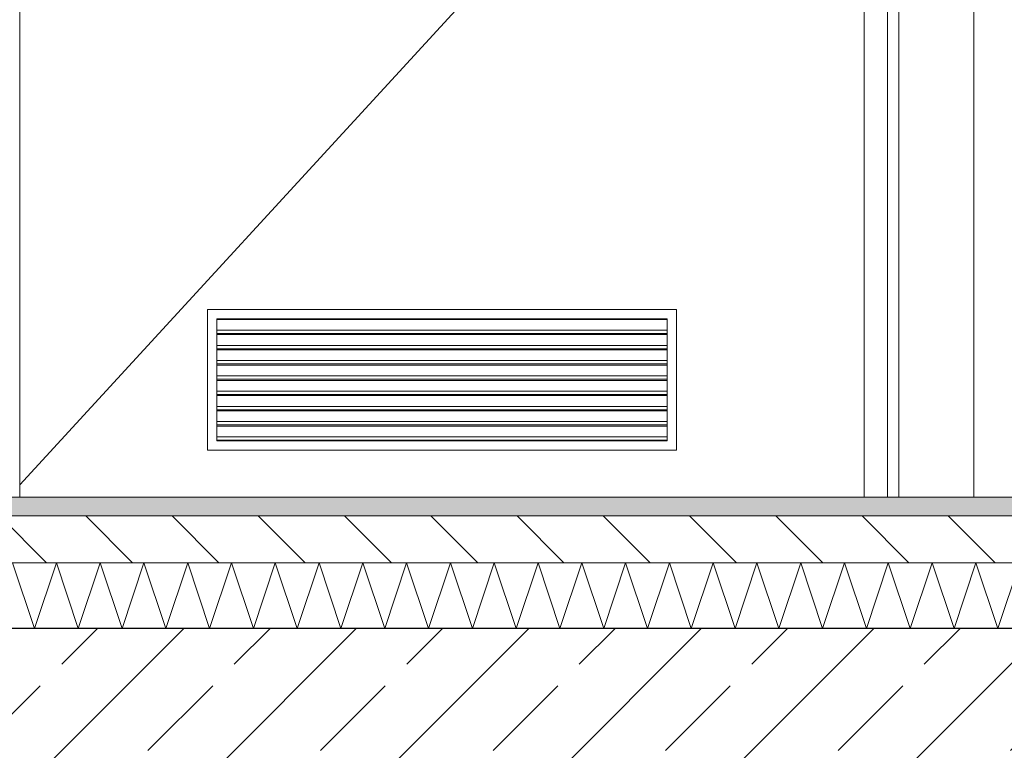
# Model space of a CAD drawing. Header units: millimetres. Extents: x 90539 to 127778, y -34922 to 14506.
# Tile 169 of 256: x 110678 to 111727, y 2620 to 3399. Entities that reach past the tile are written whole.
import ezdxf

# ---------------------------------------------------------------- set-up
doc = ezdxf.new("R2010")
doc.units = ezdxf.units.MM
doc.header["$MEASUREMENT"] = 0
doc.linetypes.add('Przerywana', pattern=[240, 120, -120])
doc.linetypes.add('Wipeout_Contour', pattern=[1000, 0, -1000])
for name, color, linetype, lineweight, true_color in [('0_Nr_pióra__85', 7, 'Continuous', 13, 0x80c2ff), ('Nowe_A-Wymiary-Wewnętrzne_Nr_pióra__45', 7, 'Continuous', 15, 0x40a5ff), ('Nowe_A-Wymiary-Wewnętrzne_Nr_pióra__85', 7, 'Continuous', 13, 0x80c2ff), ('Nowe_A-Wymiary-Zewnętrzne_Nr_pióra__45', 7, 'Continuous', 15, 0x40a5ff), ('Nowe_A-Wymiary-Zewnętrzne_Nr_pióra__85', 7, 'Continuous', 13, 0x80c2ff)]:
    doc.layers.add(name, color=color, linetype=linetype, lineweight=lineweight, true_color=true_color)
for name, color, linetype in [('Nowe_A-Posadzki', 7, 'Continuous'), ('Nowe_A-Stropy', 7, 'Continuous'), ('Nowe_A-Wymiary-Wewnętrzne', 7, 'Continuous'), ('Nowe_A-Wymiary-Zewnętrzne', 7, 'Continuous'), ('Nowe_A-Ściany-Działowe', 7, 'Continuous'), ('Nowe_Drzwi Archicad', 7, 'Continuous')]:
    doc.layers.add(name, color=color, linetype=linetype)
for name, color, linetype, lineweight in [('Nowe_A-Posadzki_Nr_pióra__174', 7, 'Continuous', 5), ('Nowe_A-Posadzki_Nr_pióra__9', 7, 'Continuous', 13), ('Nowe_A-Stropy_Nr_pióra__29', 7, 'Continuous', 25), ('Nowe_A-Wymiary-Wewnętrzne_Nr_pióra__46', 5, 'Continuous', 15), ('Nowe_A-Wymiary-Zewnętrzne_Nr_pióra__46', 5, 'Continuous', 15), ('Nowe_Drzwi Archicad_Nr_pióra__3', 7, 'Continuous', 13)]:
    doc.layers.add(name, color=color, linetype=linetype, lineweight=lineweight)
doc.styles.add('STYL_AUTOMATYCZNY_2', font='arial.ttf')
doc.dimstyles.new('STYL_AUTOMATYCZNY__1', dxfattribs={"dimtxt": 125, "dimasz": 47.5, "dimexe": 0.18, "dimexo": 20, "dimgap": 0, "dimtad": 1, "dimdec": 1, "dimlfac": 0.1, "dimzin": 0, "dimdsep": 46, "dimtxsty": 'STYL_AUTOMATYCZNY_2', "dimblk": 'ARROWHEAD_11', "dimblk1": 'ARROWHEAD_11', "dimblk2": 'ARROWHEAD_11', "dimcen": 0.09, "dimclrd": 256, "dimclre": 256, "dimclrt": 5, "dimadec": 1, "dimazin": 0, "dimtfac": 1, "dimtdec": 4, "dimtmove": 0, "dimatfit": 3, "dimfxl": 0, "dimtolj": 1, "dimtzin": 0, "dimarcsym": 0})

# ---------------------------------------------------------------- blocks, each defined once
blk = doc.blocks.new('ElemPrzekroju_56')
at = {"color": 254, "linetype": 'Wipeout_Contour', "lineweight": 0, "ltscale": 6609137.605395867}
blk.add_wipeout([(109677.6, 5430), (109677.6, 4990), (110477.6, 4990), (110477.6, 2890), (110560.6, 2890), (110560.6, 5007), (111694.6, 5007), (111694.6, 2890), (112223.1, 2890), (112223.1, 2892.5), (112193.1, 2892.5), (112160.4, 2976.9), (112159.1, 2984.2), (112159.1, 3094.5), (112223.1, 3094.5), (112223.1, 3095.5), (112158.1, 3095.5), (112158.1, 3118.5), (112120.9, 3118.5), (112120.9, 3122.8), (112120.9, 3147.1), (112120.9, 3150.3), (112120.9, 3218.1), (112120.9, 3218.4), (112120.9, 3368.6), (112120.9, 3404.8), (112120.9, 3438.6), (112120.9, 3465), (112120.6, 3465.6), (112120.1, 3480.3), (112119.6, 3495.3), (112118.9, 3511.6), (112118.3, 3525.4), (112117.5, 3541.5), (112116.7, 3556.9), (112116.5, 3565.5), (112120.9, 3566.7), (112120.9, 3577.4), (112120.9, 3581.3), (112120.9, 3582.5), (112158.1, 3582.5), (112158.1, 3607), (112168.5, 3639.2), (112142.4, 3643.7), (112140.4, 3645.4), (112139.5, 3647.7), (112139.6, 3649.5), (112140.4, 3654.3), (112146.3, 3688.5), (112147, 3690.8), (112148.4, 3692.3), (112150.9, 3693.3), (112184.2, 3687.7), (112184, 3687.2), (112197.8, 3730), (112223.3, 3730), (112223.3, 3730), (112777.6, 3730), (112777.6, 5430)], dxfattribs=at).dxf.layer = 'Nowe_A-Ściany-Działowe'
blk = doc.blocks.new('ElemPrzekroju_57')
at = {"color": 254, "linetype": 'Wipeout_Contour', "lineweight": 0, "ltscale": 444681.103418}
blk.add_wipeout([(110887.6, 3079.4), (111367.6, 3079.4), (111367.6, 3080), (110887.6, 3080)], dxfattribs=at).dxf.layer = 'Nowe_A-Ściany-Działowe'
at = {"color": 254, "linetype": 'Wipeout_Contour', "lineweight": 0, "ltscale": 444679.341244}
blk.add_wipeout([(110887.6, 3063.1), (111367.6, 3063.1), (111367.6, 3064.4), (110887.6, 3064.4)], dxfattribs=at).dxf.layer = 'Nowe_A-Ściany-Działowe'
at = {"color": 254, "linetype": 'Wipeout_Contour', "lineweight": 0, "ltscale": 444677.554636}
blk.add_wipeout([(110887.6, 3046.9), (111367.6, 3046.9), (111367.6, 3048.1), (110887.6, 3048.1)], dxfattribs=at).dxf.layer = 'Nowe_A-Ściany-Działowe'
at = {"color": 254, "linetype": 'Wipeout_Contour', "lineweight": 0, "ltscale": 444675.777523}
blk.add_wipeout([(110887.6, 3030.6), (111367.6, 3030.6), (111367.6, 3031.9), (110887.6, 3031.9)], dxfattribs=at).dxf.layer = 'Nowe_A-Ściany-Działowe'
at = {"color": 254, "linetype": 'Wipeout_Contour', "lineweight": 0, "ltscale": 444674.009904}
blk.add_wipeout([(110887.6, 3015.6), (110887.6, 3014.4), (111367.6, 3014.4), (111367.6, 3015.6)], dxfattribs=at).dxf.layer = 'Nowe_A-Ściany-Działowe'
at = {"color": 254, "linetype": 'Wipeout_Contour', "lineweight": 0, "ltscale": 444672.251779}
blk.add_wipeout([(110887.6, 2998.1), (111367.6, 2998.1), (111367.6, 2999.4), (110887.6, 2999.4)], dxfattribs=at).dxf.layer = 'Nowe_A-Ściany-Działowe'
at = {"color": 254, "linetype": 'Wipeout_Contour', "lineweight": 0, "ltscale": 444670.503148}
blk.add_wipeout([(110887.6, 2981.9), (111367.6, 2981.9), (111367.6, 2983.1), (110887.6, 2983.1)], dxfattribs=at).dxf.layer = 'Nowe_A-Ściany-Działowe'
at = {"color": 254, "linetype": 'Wipeout_Contour', "lineweight": 0, "ltscale": 444668.764013}
blk.add_wipeout([(111367.6, 2966.9), (110887.6, 2966.9), (110887.6, 2965.6), (111367.6, 2965.6)], dxfattribs=at).dxf.layer = 'Nowe_A-Ściany-Działowe'
at = {"color": 254, "linetype": 'Wipeout_Contour', "lineweight": 0, "ltscale": 444667.066849}
blk.add_wipeout([(111367.6, 2950.6), (110887.6, 2950.6), (110887.6, 2950), (111367.6, 2950)], dxfattribs=at).dxf.layer = 'Nowe_A-Ściany-Działowe'
blk = doc.blocks.new('ElemPrzekroju_58')
at = {"layer": 'Nowe_Drzwi Archicad_Nr_pióra__3', "color": 7, "linetype": 'Continuous', "lineweight": 13}
for p, q in [((110677.6, 4890), (110677.6, 2890)), ((111377.6, 3090), (110877.6, 3090)), ((110877.6, 3090), (110877.6, 2940)), ((111377.6, 2940), (111377.6, 3090)), ((110877.6, 2940), (111377.6, 2940))]:
    blk.add_line(p, q, dxfattribs=at)
at = {"color": 254, "linetype": 'Wipeout_Contour', "lineweight": 0, "ltscale": 446726.129617}
blk.add_wipeout([(111602.6, 2890), (111614.6, 2890), (111614.6, 4927), (111602.6, 4915)], dxfattribs=at).dxf.layer = 'Nowe_Drzwi Archicad'
at = {"color": 254, "linetype": 'Wipeout_Contour', "lineweight": 0, "ltscale": 444667.287142}
blk.add_wipeout([(110887.6, 2954.1), (110887.6, 2950.6), (111367.6, 2950.6), (111367.6, 2954.1)], dxfattribs=at).dxf.layer = 'Nowe_Drzwi Archicad'
at = {"color": 254, "linetype": 'Wipeout_Contour', "lineweight": 0, "ltscale": 446914.090879}
blk.add_wipeout([(111694.6, 2890), (111694.6, 5007), (111614.6, 4927), (111614.6, 2890)], dxfattribs=at).dxf.layer = 'Nowe_Drzwi Archicad'
at = {"color": 254, "linetype": 'Wipeout_Contour', "lineweight": 0, "ltscale": 446649.454997}
blk.add_wipeout([(111577.6, 2890), (111602.6, 2890), (111602.6, 4890), (111577.6, 4890)], dxfattribs=at).dxf.layer = 'Nowe_Drzwi Archicad'
at = {"color": 254, "linetype": 'Wipeout_Contour', "lineweight": 0, "ltscale": 444668.086795}
blk.add_wipeout([(110887.6, 2954.1), (111367.6, 2954.1), (111367.6, 2965.6), (110887.6, 2965.6)], dxfattribs=at).dxf.layer = 'Nowe_Drzwi Archicad'
at = {"layer": 'Nowe_Drzwi Archicad_Nr_pióra__3', "color": 7, "linetype": 'Continuous', "lineweight": 13}
for p, q in [((111694.6, 5007), (111694.6, 2890)), ((111614.6, 2890), (111614.6, 4927)), ((111602.6, 2890), (111602.6, 4915)), ((111577.6, 2890), (111577.6, 4890)), ((110887.6, 2954.1), (111367.6, 2954.1)), ((110887.6, 2950.6), (110887.6, 2954.1)), ((110887.6, 2950), (110887.6, 2950.6)), ((110887.6, 2950.6), (111367.6, 2950.6)), ((111367.6, 2950), (110887.6, 2950)), ((111367.6, 2950.6), (111367.6, 2954.1)), ((111367.6, 2950.6), (111367.6, 2950))]:
    blk.add_line(p, q, dxfattribs=at)
at = {"color": 254, "linetype": 'Wipeout_Contour', "lineweight": 0, "ltscale": 444669.018174}
blk.add_wipeout([(110887.6, 2970.4), (110887.6, 2966.9), (111367.6, 2966.9), (111367.6, 2970.4)], dxfattribs=at).dxf.layer = 'Nowe_Drzwi Archicad'
at = {"layer": 'Nowe_Drzwi Archicad_Nr_pióra__3', "color": 7, "linetype": 'Continuous', "lineweight": 13}
for p, q in [((110887.6, 2961.7), (110887.6, 2954.1)), ((111367.6, 2954.1), (111367.6, 2961.7))]:
    blk.add_line(p, q, dxfattribs=at)
at = {"color": 254, "linetype": 'Wipeout_Contour', "lineweight": 0, "ltscale": 444669.822216}
blk.add_wipeout([(110887.6, 2970.4), (111367.6, 2970.4), (111367.6, 2981.9), (110887.6, 2981.9)], dxfattribs=at).dxf.layer = 'Nowe_Drzwi Archicad'
at = {"layer": 'Nowe_Drzwi Archicad_Nr_pióra__3', "color": 7, "linetype": 'Continuous', "lineweight": 13}
for p, q in [((110887.6, 2970.4), (111367.6, 2970.4)), ((110887.6, 2966.9), (110887.6, 2970.4)), ((111367.6, 2966.9), (111367.6, 2970.4)), ((110887.6, 2961.7), (110887.6, 2966.9)), ((110887.6, 2966.9), (111367.6, 2966.9)), ((111367.6, 2965.6), (110887.6, 2965.6)), ((111367.6, 2966.9), (111367.6, 2961.7))]:
    blk.add_line(p, q, dxfattribs=at)
at = {"color": 254, "linetype": 'Wipeout_Contour', "lineweight": 0, "ltscale": 444670.7587}
blk.add_wipeout([(110887.6, 2983.1), (111367.6, 2983.1), (111367.6, 2986.6), (110887.6, 2986.6)], dxfattribs=at).dxf.layer = 'Nowe_Drzwi Archicad'
at = {"layer": 'Nowe_Drzwi Archicad_Nr_pióra__3', "color": 7, "linetype": 'Continuous', "lineweight": 13}
for p, q in [((110887.6, 2977.9), (110887.6, 2970.4)), ((111367.6, 2970.4), (111367.6, 2977.9))]:
    blk.add_line(p, q, dxfattribs=at)
at = {"color": 254, "linetype": 'Wipeout_Contour', "lineweight": 0, "ltscale": 444671.567132}
blk.add_wipeout([(110887.6, 2998.1), (110887.6, 2986.6), (111367.6, 2986.6), (111367.6, 2998.1)], dxfattribs=at).dxf.layer = 'Nowe_Drzwi Archicad'
at = {"layer": 'Nowe_Drzwi Archicad_Nr_pióra__3', "color": 7, "linetype": 'Continuous', "lineweight": 13}
for p, q in [((110887.6, 2986.6), (111367.6, 2986.6)), ((110887.6, 2983.1), (110887.6, 2986.6)), ((110887.6, 2977.9), (110887.6, 2983.1)), ((110887.6, 2983.1), (111367.6, 2983.1)), ((111367.6, 2981.9), (110887.6, 2981.9)), ((111367.6, 2983.1), (111367.6, 2986.6)), ((111367.6, 2983.1), (111367.6, 2977.9))]:
    blk.add_line(p, q, dxfattribs=at)
at = {"color": 254, "linetype": 'Wipeout_Contour', "lineweight": 0, "ltscale": 444672.50872}
blk.add_wipeout([(110887.6, 2999.4), (111367.6, 2999.4), (111367.6, 3002.9), (110887.6, 3002.9)], dxfattribs=at).dxf.layer = 'Nowe_Drzwi Archicad'
at = {"layer": 'Nowe_Drzwi Archicad_Nr_pióra__3', "color": 7, "linetype": 'Continuous', "lineweight": 13}
for p, q in [((110887.6, 2994.2), (110887.6, 2986.6)), ((111367.6, 2986.6), (111367.6, 2994.2))]:
    blk.add_line(p, q, dxfattribs=at)
at = {"color": 254, "linetype": 'Wipeout_Contour', "lineweight": 0, "ltscale": 444673.321542}
blk.add_wipeout([(110887.6, 3002.9), (111367.6, 3002.9), (111367.6, 3014.4), (110887.6, 3014.4)], dxfattribs=at).dxf.layer = 'Nowe_Drzwi Archicad'
at = {"layer": 'Nowe_Drzwi Archicad_Nr_pióra__3', "color": 7, "linetype": 'Continuous', "lineweight": 13}
for p, q in [((110887.6, 3002.9), (111367.6, 3002.9)), ((110887.6, 2999.4), (110887.6, 3002.9)), ((111367.6, 2999.4), (111367.6, 3002.9)), ((110887.6, 2994.2), (110887.6, 2999.4)), ((110887.6, 2999.4), (111367.6, 2999.4)), ((111367.6, 2998.1), (110887.6, 2998.1)), ((111367.6, 2999.4), (111367.6, 2994.2))]:
    blk.add_line(p, q, dxfattribs=at)
at = {"color": 254, "linetype": 'Wipeout_Contour', "lineweight": 0, "ltscale": 444674.268236}
blk.add_wipeout([(110887.6, 3019.1), (110887.6, 3015.6), (111367.6, 3015.6), (111367.6, 3019.1)], dxfattribs=at).dxf.layer = 'Nowe_Drzwi Archicad'
at = {"layer": 'Nowe_Drzwi Archicad_Nr_pióra__3', "color": 7, "linetype": 'Continuous', "lineweight": 13}
for p, q in [((110887.6, 3010.4), (110887.6, 3002.9)), ((111367.6, 3002.9), (111367.6, 3010.4))]:
    blk.add_line(p, q, dxfattribs=at)
at = {"color": 254, "linetype": 'Wipeout_Contour', "lineweight": 0, "ltscale": 444675.085447}
blk.add_wipeout([(110887.6, 3030.6), (110887.6, 3019.1), (111367.6, 3019.1), (111367.6, 3030.6)], dxfattribs=at).dxf.layer = 'Nowe_Drzwi Archicad'
at = {"layer": 'Nowe_Drzwi Archicad_Nr_pióra__3', "color": 7, "linetype": 'Continuous', "lineweight": 13}
for p, q in [((110887.6, 3019.1), (111367.6, 3019.1)), ((110887.6, 3015.6), (110887.6, 3019.1)), ((110887.6, 3010.4), (110887.6, 3015.6)), ((110887.6, 3015.6), (111367.6, 3015.6)), ((111367.6, 3014.4), (110887.6, 3014.4)), ((111367.6, 3015.6), (111367.6, 3019.1)), ((111367.6, 3015.6), (111367.6, 3010.4))]:
    blk.add_line(p, q, dxfattribs=at)
at = {"color": 254, "linetype": 'Wipeout_Contour', "lineweight": 0, "ltscale": 444676.037245}
blk.add_wipeout([(110887.6, 3035.4), (110887.6, 3031.9), (111367.6, 3031.9), (111367.6, 3035.4)], dxfattribs=at).dxf.layer = 'Nowe_Drzwi Archicad'
at = {"layer": 'Nowe_Drzwi Archicad_Nr_pióra__3', "color": 7, "linetype": 'Continuous', "lineweight": 13}
for p, q in [((110887.6, 3026.7), (110887.6, 3019.1)), ((111367.6, 3019.1), (111367.6, 3026.7))]:
    blk.add_line(p, q, dxfattribs=at)
at = {"color": 254, "linetype": 'Wipeout_Contour', "lineweight": 0, "ltscale": 444676.858846}
blk.add_wipeout([(110887.6, 3046.9), (110887.6, 3035.4), (111367.6, 3035.4), (111367.6, 3046.9)], dxfattribs=at).dxf.layer = 'Nowe_Drzwi Archicad'
at = {"layer": 'Nowe_Drzwi Archicad_Nr_pióra__3', "color": 7, "linetype": 'Continuous', "lineweight": 13}
for p, q in [((110887.6, 3035.4), (111367.6, 3035.4)), ((110887.6, 3031.9), (110887.6, 3035.4)), ((111367.6, 3031.9), (111367.6, 3035.4)), ((110887.6, 3026.7), (110887.6, 3031.9)), ((110887.6, 3031.9), (111367.6, 3031.9)), ((111367.6, 3030.6), (110887.6, 3030.6)), ((111367.6, 3031.9), (111367.6, 3026.7))]:
    blk.add_line(p, q, dxfattribs=at)
at = {"color": 254, "linetype": 'Wipeout_Contour', "lineweight": 0, "ltscale": 444677.815749}
blk.add_wipeout([(110887.6, 3048.1), (111367.6, 3048.1), (111367.6, 3051.6), (110887.6, 3051.6)], dxfattribs=at).dxf.layer = 'Nowe_Drzwi Archicad'
at = {"layer": 'Nowe_Drzwi Archicad_Nr_pióra__3', "color": 7, "linetype": 'Continuous', "lineweight": 13}
for p, q in [((110887.6, 3042.9), (110887.6, 3035.4)), ((111367.6, 3035.4), (111367.6, 3042.9))]:
    blk.add_line(p, q, dxfattribs=at)
at = {"color": 254, "linetype": 'Wipeout_Contour', "lineweight": 0, "ltscale": 444678.64174}
blk.add_wipeout([(110887.6, 3051.6), (111367.6, 3051.6), (111367.6, 3063.1), (110887.6, 3063.1)], dxfattribs=at).dxf.layer = 'Nowe_Drzwi Archicad'
at = {"layer": 'Nowe_Drzwi Archicad_Nr_pióra__3', "color": 7, "linetype": 'Continuous', "lineweight": 13}
for p, q in [((110887.6, 3051.6), (111367.6, 3051.6)), ((110887.6, 3048.1), (110887.6, 3051.6)), ((110887.6, 3042.9), (110887.6, 3048.1)), ((110887.6, 3048.1), (111367.6, 3048.1)), ((111367.6, 3046.9), (110887.6, 3046.9)), ((111367.6, 3048.1), (111367.6, 3051.6)), ((111367.6, 3048.1), (111367.6, 3042.9))]:
    blk.add_line(p, q, dxfattribs=at)
at = {"color": 254, "linetype": 'Wipeout_Contour', "lineweight": 0, "ltscale": 444679.603747}
blk.add_wipeout([(110887.6, 3067.9), (110887.6, 3064.4), (111367.6, 3064.4), (111367.6, 3067.9)], dxfattribs=at).dxf.layer = 'Nowe_Drzwi Archicad'
at = {"layer": 'Nowe_Drzwi Archicad_Nr_pióra__3', "color": 7, "linetype": 'Continuous', "lineweight": 13}
for p, q in [((110887.6, 3059.2), (110887.6, 3051.6)), ((111367.6, 3051.6), (111367.6, 3059.2))]:
    blk.add_line(p, q, dxfattribs=at)
at = {"color": 254, "linetype": 'Wipeout_Contour', "lineweight": 0, "ltscale": 444680.434127}
blk.add_wipeout([(110887.6, 3067.9), (111367.6, 3067.9), (111367.6, 3079.4), (110887.6, 3079.4)], dxfattribs=at).dxf.layer = 'Nowe_Drzwi Archicad'
at = {"layer": 'Nowe_Drzwi Archicad_Nr_pióra__3', "color": 7, "linetype": 'Continuous', "lineweight": 13}
for p, q in [((110677.6, 2903.1), (111577.6, 3882.9)), ((110887.6, 3075.4), (110887.6, 3080)), ((110887.6, 3080), (111367.6, 3080)), ((111367.6, 3079.4), (110887.6, 3079.4)), ((110887.6, 3075.4), (110887.6, 3067.9)), ((111367.6, 3080), (111367.6, 3075.4)), ((111367.6, 3067.9), (111367.6, 3075.4)), ((110887.6, 3067.9), (111367.6, 3067.9)), ((110887.6, 3064.4), (110887.6, 3067.9)), ((110887.6, 3059.2), (110887.6, 3064.4)), ((110887.6, 3064.4), (111367.6, 3064.4)), ((111367.6, 3064.4), (111367.6, 3067.9)), ((111367.6, 3064.4), (111367.6, 3059.2)), ((111367.6, 3063.1), (110887.6, 3063.1))]:
    blk.add_line(p, q, dxfattribs=at)
blk = doc.blocks.new('ElemPrzekroju_142')
at = {"layer": 'Nowe_A-Stropy', "linetype": 'Continuous', "lineweight": 0, "true_color": 0x000000}
h = blk.add_hatch(dxfattribs=at)
h.set_pattern_fill('Beton_zbrojony', color=18, style=0, pattern_type=2)
h.set_pattern_definition([(45, (0, 0), (-91.92388, 91.92388), []), (45, (-45.96, 45.96), (-91.92388, 91.92388), [97.5, -32.5])])
h.paths.add_polyline_path([(109667.6, 2550), (109677.6, 2550), (112527.6, 2550), (112652.6, 2550), (116917.6, 2550), (116917.6, 2750), (109667.6, 2750)])
at = {"layer": 'Nowe_A-Stropy_Nr_pióra__29', "color": 7, "linetype": 'Continuous', "lineweight": 25, "flags": 128}
blk.add_lwpolyline([(116917.6, 2750), (116907.6, 2750), (112902.6, 2750), (112787.6, 2750), (109667.6, 2750)], dxfattribs=at)
blk = doc.blocks.new('*X379')
at = {"layer": 'Nowe_A-Posadzki_Nr_pióra__174', "color": 7, "linetype": 'Continuous', "lineweight": 5}
for p, q in [((110670, 2820), (110693.3, 2750)), ((110693.3, 2750), (110716.7, 2820)), ((110716.7, 2820), (110740, 2750)), ((110740, 2750), (110763.3, 2820)), ((110763.3, 2820), (110786.7, 2750)), ((110786.7, 2750), (110810, 2820)), ((110810, 2820), (110833.3, 2750)), ((110833.3, 2750), (110856.7, 2820)), ((110856.7, 2820), (110880, 2750)), ((110880, 2750), (110903.3, 2820)), ((110903.3, 2820), (110926.7, 2750)), ((110926.7, 2750), (110950, 2820)), ((110950, 2820), (110973.3, 2750)), ((110973.3, 2750), (110996.7, 2820)), ((110996.7, 2820), (111020, 2750)), ((111020, 2750), (111043.3, 2820)), ((111043.3, 2820), (111066.7, 2750)), ((111066.7, 2750), (111090, 2820)), ((111090, 2820), (111113.3, 2750)), ((111113.3, 2750), (111136.7, 2820)), ((111136.7, 2820), (111160, 2750)), ((111160, 2750), (111183.3, 2820)), ((111183.3, 2820), (111206.7, 2750)), ((111206.7, 2750), (111230, 2820)), ((111230, 2820), (111253.3, 2750)), ((111253.3, 2750), (111276.7, 2820)), ((111276.7, 2820), (111300, 2750)), ((111300, 2750), (111323.3, 2820)), ((111323.3, 2820), (111346.7, 2750)), ((111346.7, 2750), (111370, 2820)), ((111370, 2820), (111393.3, 2750)), ((111393.3, 2750), (111416.7, 2820)), ((111416.7, 2820), (111440, 2750)), ((111440, 2750), (111463.3, 2820)), ((111463.3, 2820), (111486.7, 2750)), ((111486.7, 2750), (111510, 2820)), ((111510, 2820), (111533.3, 2750)), ((111533.3, 2750), (111556.7, 2820)), ((111556.7, 2820), (111580, 2750)), ((111580, 2750), (111603.3, 2820)), ((111603.3, 2820), (111626.7, 2750)), ((111626.7, 2750), (111650, 2820)), ((111650, 2820), (111673.3, 2750)), ((111673.3, 2750), (111696.7, 2820)), ((111696.7, 2820), (111720, 2750)), ((111720, 2750), (111743.3, 2820))]:
    blk.add_line(p, q, dxfattribs=at)
blk = doc.blocks.new('ElemPrzekroju_326')
at = {"layer": 'Nowe_A-Posadzki', "linetype": 'Continuous', "lineweight": 0, "true_color": 0xbb9a81}
blk.add_hatch(color=33, dxfattribs=at).paths.add_polyline_path([(112787.6, 2890), (109677.6, 2890), (109677.6, 2870), (112787.6, 2870)])
at = {"layer": 'Nowe_A-Posadzki', "linetype": 'Continuous', "lineweight": 0, "true_color": 0x000000}
h = blk.add_hatch(dxfattribs=at)
h.set_pattern_fill('Cegła_zwykła', color=18, style=0, pattern_type=2)
h.set_pattern_definition([(135, (0, 0), (45.96194, 45.96194), [])])
h.paths.add_polyline_path([(109667.6, 2870), (109667.6, 2820), (112787.6, 2820), (112787.6, 2870), (109677.6, 2870)])
at = {"layer": 'Nowe_A-Posadzki_Nr_pióra__9', "color": 7, "linetype": 'Continuous', "lineweight": 13}
for p, q in [((112223.1, 2890), (110477.6, 2890)), ((112787.6, 2820), (109667.6, 2820))]:
    blk.add_line(p, q, dxfattribs=at)
at = {"layer": 'Nowe_A-Posadzki_Nr_pióra__9', "color": 7, "linetype": 'Continuous', "lineweight": 13, "flags": 128}
blk.add_lwpolyline([(112787.6, 2870), (109677.6, 2870), (109667.6, 2870)], dxfattribs=at)
at = {"layer": 'Nowe_A-Posadzki', "lineweight": 0}
blk.add_blockref('*X379', (0, 0), dxfattribs=at)
blk = doc.blocks.new('*D717')
at = {"layer": 'Nowe_A-Wymiary-Wewnętrzne_Nr_pióra__45', "linetype": 'Continuous', "lineweight": 15, "true_color": 0x40a5ff}
for points in [[(116511.2, 2890), (116512.1, 2885.2), (116514.8, 2881.2), (116518.9, 2878.5), (116523.7, 2877.5), (116528.4, 2878.5), (116532.5, 2881.2), (116535.2, 2885.2), (116536.2, 2890), (116535.2, 2894.8), (116532.5, 2898.8), (116528.4, 2901.5), (116523.7, 2902.5), (116518.9, 2901.5), (116514.8, 2898.8), (116512.1, 2894.8)], [(116511.2, 2540), (116512.1, 2535.2), (116514.8, 2531.2), (116518.9, 2528.5), (116523.7, 2527.5), (116528.4, 2528.5), (116532.5, 2531.2), (116535.2, 2535.2), (116536.2, 2540), (116535.2, 2544.8), (116532.5, 2548.8), (116528.4, 2551.5), (116523.7, 2552.5), (116518.9, 2551.5), (116514.8, 2548.8), (116512.1, 2544.8)]]:
    blk.add_hatch(color=161, dxfattribs=at).paths.add_polyline_path(points)
at = {"layer": 'Nowe_A-Wymiary-Wewnętrzne_Nr_pióra__45', "color": 161, "linetype": 'Continuous', "lineweight": 15, "true_color": 0x40a5ff}
for centre in [(116523.7, 2890), (116523.7, 2540)]:
    blk.add_circle(centre, 12.5, dxfattribs=at)
at = {"layer": 'Nowe_A-Wymiary-Wewnętrzne_Nr_pióra__85', "color": 151, "linetype": 'Continuous', "lineweight": 13, "true_color": 0x80c2ff}
for p, q in [((116511.2, 2890), (116476.8, 2890)), ((116570.5, 2890), (116536.2, 2890)), ((116523.7, 2552.5), (116523.7, 2877.5)), ((116511.2, 2540), (116476.8, 2540)), ((116570.5, 2540), (116536.2, 2540))]:
    blk.add_line(p, q, dxfattribs=at)
blk = doc.blocks.new('ARROWHEAD_11')
at = {"color": 0, "linetype": 'Continuous', "lineweight": 0}
blk.add_line((0, 0), (-1, 0), dxfattribs=at)
at = {"color": 0, "linetype": 'Continuous', "lineweight": 0, "const_width": 0.25, "flags": 128}
blk.add_lwpolyline([(-0.125, 0, 1), (0.125, 0, 1)], format="xyb", close=True, dxfattribs=at)
blk = doc.blocks.new('*D718')
at = {"layer": 'Nowe_A-Wymiary-Wewnętrzne_Nr_pióra__45', "linetype": 'Continuous', "lineweight": 15, "true_color": 0x40a5ff}
for points in [[(116511.2, 3790), (116512.1, 3785.2), (116514.8, 3781.2), (116518.9, 3778.5), (116523.7, 3777.5), (116528.4, 3778.5), (116532.5, 3781.2), (116535.2, 3785.2), (116536.2, 3790), (116535.2, 3794.8), (116532.5, 3798.8), (116528.4, 3801.5), (116523.7, 3802.5), (116518.9, 3801.5), (116514.8, 3798.8), (116512.1, 3794.8)], [(116511.2, 2890), (116512.1, 2885.2), (116514.8, 2881.2), (116518.9, 2878.5), (116523.7, 2877.5), (116528.4, 2878.5), (116532.5, 2881.2), (116535.2, 2885.2), (116536.2, 2890), (116535.2, 2894.8), (116532.5, 2898.8), (116528.4, 2901.5), (116523.7, 2902.5), (116518.9, 2901.5), (116514.8, 2898.8), (116512.1, 2894.8)]]:
    blk.add_hatch(color=161, dxfattribs=at).paths.add_polyline_path(points)
at = {"layer": 'Nowe_A-Wymiary-Wewnętrzne_Nr_pióra__45', "color": 161, "linetype": 'Continuous', "lineweight": 15, "true_color": 0x40a5ff}
for centre in [(116523.7, 3790), (116523.7, 2890)]:
    blk.add_circle(centre, 12.5, dxfattribs=at)
at = {"layer": 'Nowe_A-Wymiary-Wewnętrzne_Nr_pióra__85', "color": 151, "linetype": 'Continuous', "lineweight": 13, "true_color": 0x80c2ff}
for p, q in [((116511.2, 3790), (116476.8, 3790)), ((116570.5, 3790), (116536.2, 3790)), ((116523.7, 2902.5), (116523.7, 3777.5)), ((116511.2, 2890), (116476.8, 2890)), ((116570.5, 2890), (116536.2, 2890))]:
    blk.add_line(p, q, dxfattribs=at)
at = {"layer": 'Nowe_A-Wymiary-Wewnętrzne_Nr_pióra__46', "color": 5, "lineweight": 15, "char_height": 125, "attachment_point": 7, "rotation": 90, "style": 'STYL_AUTOMATYCZNY_2'}
for s, insert in [('\\A1;{\\pql;\\fArial|b0|i0|c238|p0;\\W1.000000;90,0}', (116498.7, 3340)), ('\\A1;{\\pql;\\fArial|b0|i0|c238|p0;\\W1.000000;35,0}', (116498.7, 2902.5))]:
    blk.add_mtext(s, dxfattribs=dict(at, insert=insert))
blk = doc.blocks.new('*D748')
at = {"layer": 'Nowe_A-Wymiary-Zewnętrzne_Nr_pióra__45', "linetype": 'Continuous', "lineweight": 15, "true_color": 0x40a5ff}
for points in [[(119375.1, 12845), (119376.1, 12840.2), (119378.8, 12836.2), (119382.8, 12833.5), (119387.6, 12832.5), (119392.4, 12833.5), (119396.5, 12836.2), (119399.2, 12840.2), (119400.1, 12845), (119399.2, 12849.8), (119396.5, 12853.8), (119392.4, 12856.5), (119387.6, 12857.5), (119382.8, 12856.5), (119378.8, 12853.8), (119376.1, 12849.8)], [(119375.1, -450), (119376.1, -454.8), (119378.8, -458.8), (119382.8, -461.5), (119387.6, -462.5), (119392.4, -461.5), (119396.5, -458.8), (119399.2, -454.8), (119400.1, -450), (119399.2, -445.2), (119396.5, -441.2), (119392.4, -438.5), (119387.6, -437.5), (119382.8, -438.5), (119378.8, -441.2), (119376.1, -445.2)]]:
    blk.add_hatch(color=161, dxfattribs=at).paths.add_polyline_path(points)
at = {"layer": 'Nowe_A-Wymiary-Zewnętrzne_Nr_pióra__45', "color": 161, "linetype": 'Continuous', "lineweight": 15, "true_color": 0x40a5ff}
for centre in [(119387.6, 12845), (119387.6, -450)]:
    blk.add_circle(centre, 12.5, dxfattribs=at)
at = {"layer": 'Nowe_A-Wymiary-Zewnętrzne_Nr_pióra__85', "color": 151, "linetype": 'Continuous', "lineweight": 13, "true_color": 0x80c2ff}
for p, q in [((119387.6, 12857.5), (119387.6, 12870)), ((119375.1, 12845), (119340.8, 12845)), ((119434.5, 12845), (119400.1, 12845)), ((119387.6, -437.5), (119387.6, 12832.5)), ((119375.1, -450), (119340.8, -450)), ((119434.5, -450), (119400.1, -450)), ((119387.6, -475), (119387.6, -462.5))]:
    blk.add_line(p, q, dxfattribs=at)
at = {"layer": 'Nowe_A-Wymiary-Zewnętrzne_Nr_pióra__46', "color": 5, "lineweight": 15, "insert": (119362.6, 5911.5), "char_height": 125, "attachment_point": 7, "rotation": 90, "style": 'STYL_AUTOMATYCZNY_2'}
blk.add_mtext('\\A1;{\\pql;\\fArial|b0|i0|c238|p0;\\W1.000000;1\xa0329,5}', dxfattribs=at)
blk = doc.blocks.new('A Przekrój_STORY_MARKER')
at = {"layer": '0_Nr_pióra__85', "color": 151, "linetype": 'Przerywana', "lineweight": 13, "true_color": 0x80c2ff}
blk.add_line((94200.6, 2890), (119573.8, 2890), dxfattribs=at)

msp = doc.modelspace()

# ---------------------------------------------------------------- block references
at = {"layer": 'Nowe_A-Stropy', "lineweight": 0}
msp.add_blockref('ElemPrzekroju_142', (0, 0), dxfattribs=at)
at = {"layer": 'Nowe_A-Ściany-Działowe', "lineweight": 0}
msp.add_blockref('ElemPrzekroju_56', (0, 0), dxfattribs=at)

# ---------------------------------------------------------------- next in the draw order: block references
msp.add_blockref('ElemPrzekroju_57', (0, 0), dxfattribs=at)

# ---------------------------------------------------------------- next in the draw order: block references
at = {"layer": 'Nowe_Drzwi Archicad', "lineweight": 0}
msp.add_blockref('ElemPrzekroju_58', (0, 0), dxfattribs=at)

# ---------------------------------------------------------------- next in the draw order: block references
at = {"linetype": 'Continuous', "lineweight": 0}
msp.add_blockref('A Przekrój_STORY_MARKER', (0, 0), dxfattribs=at)
at = {"layer": 'Nowe_A-Posadzki', "lineweight": 0}
msp.add_blockref('ElemPrzekroju_326', (0, 0), dxfattribs=at)

# ---------------------------------------------------------------- next in the draw order: dimensions: what is measured, and where the dimension line sits
at = {"layer": 'Nowe_A-Wymiary-Wewnętrzne', "color": 151, "linetype": 'Continuous', "lineweight": 13, "true_color": 0x80c2ff}
for base, p1, p2, picture, middle in [((116523.66, 3790), (99177.6, 2890), (116907.6, 3790), '*D718', (116436.16, 3501.82)), ((116523.66, 2890), (99167.6, 2540), (99177.6, 2890), '*D717', (116436.16, 3064.32))]:
    dim = msp.add_linear_dim(base=base, p1=p1, p2=p2, angle=90, dimstyle='STYL_AUTOMATYCZNY__1', dxfattribs=at)
    dim.commit()
    dim.dimension.update_dxf_attribs({"geometry": picture, "text_midpoint": middle, "dimtype": 160, "text_rotation": 90})
at = {"layer": 'Nowe_A-Wymiary-Zewnętrzne', "color": 151, "linetype": 'Continuous', "lineweight": 13, "true_color": 0x80c2ff}
dim = msp.add_linear_dim(base=(119387.63, 12845), p1=(95120.09, -450), p2=(98654.74, 12845), angle=90, dimstyle='STYL_AUTOMATYCZNY__1', dxfattribs=at)
dim.commit()
dim.dimension.update_dxf_attribs({"geometry": '*D748', "text_midpoint": (119300.13, 6192.64), "dimtype": 160, "text_rotation": 90})

doc.saveas('drawing.dxf')
